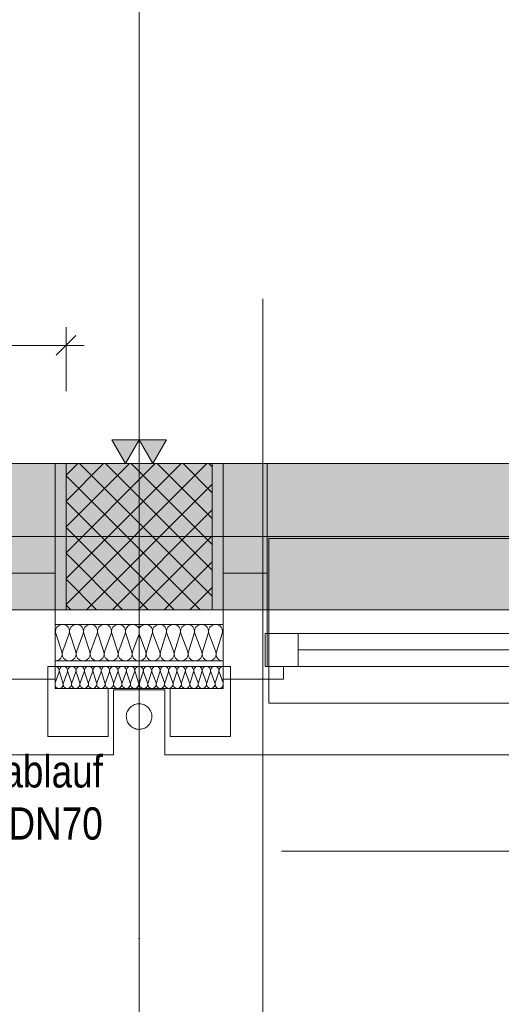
# Model space of a CAD drawing. Extents: x -620 to 300, y 62 to 1162.
# Tile 30 of 93: x -133 to -106, y 194 to 248. Entities that reach past the tile are written whole.
import ezdxf
from ezdxf.lldxf.tags import DXFTag

# ---------------------------------------------------------------- set-up
doc = ezdxf.new("R2010")
doc.units = 0
doc.layers.get('0').update_dxf_attribs({"lineweight": 13})
for name, color, linetype, lineweight, true_color in [('30 -33 Aussenwände- 3 Aussenstützen', 7, 'Continuous', 50, 0x0000dd), ('30 -33 Aussenwände- 7 Fassade_ Elemente', 7, 'Continuous', 9, 0x00aacc), ('30 -35 Decken- 1 Konstruktion-Träger- Stahlbeton', 7, 'Continuous', 13, 0x33aa00), ('70 -72 Beschriftung- 1 Beschriftung allgemein', 7, 'Continuous', 9, 0xff6633), ('70 -72 Beschriftung- 2 Beschriftung Bauteile', 7, 'Continuous', 9, 0x9999ff), ('70 -75 Raumstempel-2 Verweislinie', 7, 'Continuous', 9, 0xff6600), ('70 -76 Bemaßung- 2 Allgemein', 9, 'Continuous', 5, 0x808080), ('iwb_Schraffur_Unterzug', 7, 'Continuous', 5, 0xffffcc)]:
    doc.layers.add(name, color=color, linetype=linetype, lineweight=lineweight, true_color=true_color)
doc.layers.add('40 -41 Abwasser_Wasser_Gas- 2 Wasser-1', color=7, linetype='Continuous', lineweight=15)
doc.layers.add('70 -71 Achsen- 1 Gebäudeachsen', color=7, linetype='STRICHPUNKT2-A06G94JT8I', lineweight=18)
doc.styles.get("Standard").update_dxf_attribs({"font": 'ARIALN.TTF'})
tags = doc.linetypes.add('fein_strichliert-A06G94JU8I', pattern=[4, 1, -2, 1]).pattern_tags.tags
tags[8:9] = [DXFTag(74, 4), DXFTag(75, 0), DXFTag(340, '0'), DXFTag(46, 0.0), DXFTag(50, 0.0), DXFTag(44, 0.0), DXFTag(45, 0.0)]
tags[6:7] = [DXFTag(74, 4), DXFTag(75, 0), DXFTag(340, '0'), DXFTag(46, 0.0), DXFTag(50, 0.0), DXFTag(44, 0.0), DXFTag(45, 0.0)]
tags[4:5] = [DXFTag(74, 4), DXFTag(75, 0), DXFTag(340, '0'), DXFTag(46, 0.0), DXFTag(50, 0.0), DXFTag(44, 0.0), DXFTag(45, 0.0)]
tags = doc.linetypes.add('STRICHPUNKT2-A06G94JT8I', pattern=[12.7, 6.35, -3.175, 0, -3.175]).pattern_tags.tags
tags[10:11] = [DXFTag(74, 4), DXFTag(75, 0), DXFTag(340, '0'), DXFTag(46, 0.0), DXFTag(50, 0.0), DXFTag(44, 0.0), DXFTag(45, 0.0)]
tags[8:9] = [DXFTag(74, 4), DXFTag(75, 0), DXFTag(340, '0'), DXFTag(46, 0.0), DXFTag(50, 0.0), DXFTag(44, 0.0), DXFTag(45, 0.0)]
tags[6:7] = [DXFTag(74, 4), DXFTag(75, 0), DXFTag(340, '0'), DXFTag(46, 0.0), DXFTag(50, 0.0), DXFTag(44, 0.0), DXFTag(45, 0.0)]
tags[4:5] = [DXFTag(74, 4), DXFTag(75, 0), DXFTag(340, '0'), DXFTag(46, 0.0), DXFTag(50, 0.0), DXFTag(44, 0.0), DXFTag(45, 0.0)]

# ---------------------------------------------------------------- blocks, each defined once
blk = doc.blocks.new('Referenz-A06G94JV8I')
at = {"layer": '30 -33 Aussenwände- 3 Aussenstützen', "color": 0, "lineweight": -2}
for p, q in [((-130.177, 222.972), (-129.536, 223.614)), ((-130.177, 221.558), (-128.122, 223.614)), ((-130.177, 220.144), (-126.707, 223.614)), ((-130.177, 218.73), (-125.293, 223.614)), ((-130.177, 217.315), (-123.879, 223.614)), ((-130.177, 215.901), (-122.465, 223.614)), ((-129.431, 223.614), (-122.177, 216.36)), ((-128.017, 223.614), (-122.177, 217.774)), ((-126.603, 223.614), (-122.177, 219.188)), ((-125.189, 223.614), (-122.177, 220.602)), ((-123.774, 223.614), (-122.177, 222.017)), ((-122.36, 223.614), (-122.177, 223.431)), ((-130.177, 222.946), (-122.845, 215.614)), ((-129.051, 215.614), (-122.177, 222.487)), ((-130.177, 221.531), (-124.26, 215.614)), ((-127.636, 215.614), (-122.177, 221.073)), ((-126.177, 220.614), (-126.177, 218.614)), ((-130.177, 220.117), (-125.674, 215.614)), ((-127.177, 219.614), (-125.177, 219.614)), ((-126.222, 215.614), (-122.177, 219.658)), ((-130.177, 218.703), (-127.088, 215.614)), ((-124.808, 215.614), (-122.177, 218.244)), ((-130.177, 217.289), (-128.502, 215.614)), ((-123.394, 215.614), (-122.177, 216.83)), ((-130.177, 215.874), (-129.917, 215.614))]:
    blk.add_line(p, q, dxfattribs=at)
at = {"layer": '30 -33 Aussenwände- 3 Aussenstützen', "color": 0, "linetype": 'Continuous', "lineweight": -2, "ltscale": 0.13}
for p, q in [((-122.177, 223.614), (-130.177, 223.614)), ((-130.177, 223.614), (-130.177, 215.614)), ((-122.177, 215.614), (-122.177, 223.614)), ((-130.177, 215.614), (-122.177, 215.614))]:
    blk.add_line(p, q, dxfattribs=at)
at = {"layer": '30 -33 Aussenwände- 7 Fassade_ Elemente', "color": 0, "linetype": 'Continuous', "lineweight": -2, "ltscale": 0.13}
for p, q in [((-286.577, 223.614), (-130.777, 223.614)), ((-133.177, 223.614), (-130.777, 223.614)), ((-130.777, 223.614), (-130.777, 217.614)), ((-130.777, 223.614), (-130.777, 215.114)), ((-121.577, 217.614), (-121.577, 223.614)), ((34.223, 223.614), (-121.577, 223.614)), ((-121.577, 223.614), (-121.577, 215.114)), ((-121.577, 223.614), (-119.177, 223.614)), ((-119.177, 223.614), (-119.177, 217.614)), ((-126.177, 218.614), (-126.177, 220.614)), ((-125.177, 219.614), (-127.177, 219.614)), ((-130.777, 217.614), (-133.177, 217.614)), ((-130.777, 217.614), (-130.777, 211.814)), ((-121.577, 217.614), (-121.577, 211.814)), ((-119.177, 217.614), (-121.577, 217.614)), ((-119.177, 212.514), (-119.177, 217.614)), ((-130.777, 212.814), (-130.777, 214.814)), ((-130.777, 214.814), (-126.177, 214.814)), ((-121.577, 214.814), (-126.177, 214.814)), ((-121.577, 212.814), (-121.577, 214.814)), ((-130.408, 213.314), (-130.729, 214.314)), ((-130.001, 214.314), (-130.37, 213.314)), ((-129.642, 213.314), (-129.963, 214.314)), ((-129.235, 214.314), (-129.604, 213.314)), ((-128.876, 213.314), (-129.197, 214.314)), ((-128.468, 214.314), (-128.838, 213.314)), ((-128.11, 213.314), (-128.431, 214.314)), ((-127.702, 214.314), (-128.072, 213.314)), ((-127.344, 213.314), (-127.665, 214.314)), ((-126.936, 214.314), (-127.306, 213.314)), ((-126.577, 213.314), (-126.899, 214.314)), ((-126.54, 213.314), (-126.177, 214.295)), ((-125.815, 213.314), (-126.177, 214.295)), ((-125.777, 213.314), (-125.456, 214.314)), ((-125.418, 214.314), (-125.049, 213.314)), ((-125.011, 213.314), (-124.69, 214.314)), ((-124.652, 214.314), (-124.283, 213.314)), ((-124.245, 213.314), (-123.924, 214.314)), ((-123.886, 214.314), (-123.517, 213.314)), ((-123.479, 213.314), (-123.158, 214.314)), ((-123.12, 214.314), (-122.751, 213.314)), ((-122.713, 213.314), (-122.392, 214.314)), ((-122.354, 214.314), (-121.984, 213.314)), ((-121.947, 213.314), (-121.626, 214.314)), ((-119.277, 214.314), (-117.477, 214.314)), ((-119.277, 212.514), (-119.277, 214.314)), ((-119.277, 214.314), (-94.877, 214.314)), ((-119.277, 212.514), (-119.277, 214.314)), ((-117.477, 214.314), (-117.477, 212.514)), ((-96.477, 213.414), (-117.477, 213.414)), ((-126.177, 212.814), (-130.777, 212.814)), ((-126.177, 212.814), (-121.577, 212.814)), ((-131.177, 208.674), (-131.177, 212.514)), ((-131.177, 212.514), (-130.777, 212.514)), ((-126.177, 212.514), (-130.777, 212.514)), ((-130.777, 212.514), (-130.777, 211.314)), ((-130.777, 212.514), (-130.777, 211.314)), ((-130.558, 212.214), (-130.777, 211.621)), ((-130.536, 212.214), (-130.343, 211.614)), ((-130.32, 211.614), (-130.099, 212.214)), ((-130.076, 212.214), (-129.883, 211.614)), ((-129.861, 211.614), (-129.639, 212.214)), ((-129.617, 212.214), (-129.424, 211.614)), ((-129.401, 211.614), (-129.179, 212.214)), ((-129.157, 212.214), (-128.964, 211.614)), ((-128.942, 211.614), (-128.72, 212.214)), ((-128.697, 212.214), (-128.504, 211.614)), ((-128.482, 211.614), (-128.26, 212.214)), ((-128.238, 212.214), (-128.045, 211.614)), ((-128.022, 211.614), (-127.801, 212.214)), ((-127.778, 212.214), (-127.585, 211.614)), ((-127.563, 211.614), (-127.341, 212.214)), ((-127.318, 212.214), (-127.126, 211.614)), ((-127.103, 211.614), (-126.881, 212.214)), ((-126.859, 212.214), (-126.666, 211.614)), ((-126.643, 211.614), (-126.422, 212.214)), ((-126.399, 212.214), (-126.206, 211.614)), ((-126.177, 212.514), (-121.577, 212.514)), ((-125.956, 212.214), (-126.148, 211.614)), ((-125.711, 211.614), (-125.933, 212.214)), ((-125.496, 212.214), (-125.689, 211.614)), ((-125.252, 211.614), (-125.473, 212.214)), ((-125.036, 212.214), (-125.229, 211.614)), ((-124.792, 211.614), (-125.014, 212.214)), ((-124.577, 212.214), (-124.77, 211.614)), ((-124.332, 211.614), (-124.554, 212.214)), ((-124.117, 212.214), (-124.31, 211.614)), ((-123.873, 211.614), (-124.095, 212.214)), ((-123.657, 212.214), (-123.85, 211.614)), ((-123.413, 211.614), (-123.635, 212.214)), ((-123.198, 212.214), (-123.391, 211.614)), ((-122.953, 211.614), (-123.175, 212.214)), ((-122.738, 212.214), (-122.931, 211.614)), ((-122.494, 211.614), (-122.716, 212.214)), ((-122.279, 212.214), (-122.471, 211.614)), ((-122.034, 211.614), (-122.256, 212.214)), ((-121.819, 212.214), (-122.012, 211.614)), ((-121.796, 212.214), (-121.577, 211.621)), ((-121.177, 212.514), (-121.577, 212.514)), ((-121.577, 212.514), (-121.577, 211.314)), ((-121.577, 212.514), (-121.577, 211.314)), ((-121.177, 208.674), (-121.177, 212.514)), ((-94.877, 212.514), (-119.277, 212.514)), ((-117.477, 212.514), (-119.277, 212.514)), ((-118.277, 212.514), (-119.177, 212.514)), ((-118.277, 211.814), (-118.277, 212.514)), ((-130.777, 211.814), (-134.077, 211.814)), ((-121.577, 211.814), (-118.277, 211.814)), ((-130.777, 211.314), (-126.177, 211.314)), ((-130.777, 211.314), (-127.877, 211.314)), ((-127.877, 211.314), (-127.877, 208.674)), ((-126.177, 211.234), (-127.577, 211.234)), ((-127.577, 211.234), (-127.577, 207.674)), ((-121.577, 211.314), (-126.177, 211.314)), ((-126.177, 211.234), (-124.777, 211.234)), ((-124.777, 211.234), (-124.777, 207.674)), ((-121.577, 211.314), (-124.477, 211.314)), ((-124.477, 211.314), (-124.477, 208.674)), ((-127.877, 208.674), (-131.177, 208.674)), ((-124.477, 208.674), (-121.177, 208.674)), ((-127.577, 207.674), (-134.077, 207.674)), ((-124.777, 207.674), (-118.277, 207.674)), ((-118.277, 207.674), (37.423, 207.674))]:
    blk.add_line(p, q, dxfattribs=at)
at = {"layer": '30 -33 Aussenwände- 7 Fassade_ Elemente', "color": 0, "lineweight": -2}
for p, q in [((-94.877, 219.514), (-119.077, 219.514)), ((-70.677, 219.514), (-119.077, 219.514)), ((-119.077, 219.514), (-119.077, 214.314)), ((-119.077, 214.314), (-119.077, 212.514)), ((-117.477, 214.314), (-119.077, 214.314)), ((-117.477, 214.314), (-96.477, 214.314)), ((-117.477, 214.314), (-72.277, 214.314)), ((-117.477, 212.514), (-117.477, 214.314)), ((-117.477, 213.414), (-72.277, 213.414)), ((-117.477, 213.414), (-96.477, 213.414)), ((-119.077, 212.514), (-117.477, 212.514)), ((-119.077, 210.514), (-119.077, 212.514)), ((-96.477, 212.514), (-117.477, 212.514)), ((-72.277, 212.514), (-117.477, 212.514)), ((-94.877, 210.514), (-119.077, 210.514)), ((-70.677, 210.514), (-119.077, 210.514))]:
    blk.add_line(p, q, dxfattribs=at)
at = {"layer": '30 -33 Aussenwände- 7 Fassade_ Elemente', "color": 0, "linetype": 'Continuous', "lineweight": -2, "ltscale": 0.13}
for centre, major_axis, end_param in [((-130.365, 214.431), (0.364, -0.117), 3.765224), ((-129.599, 214.431), (0.364, -0.117), 3.765224), ((-128.833, 214.431), (0.364, -0.117), 3.765224), ((-128.067, 214.431), (0.364, -0.117), 3.765224), ((-128.067, 214.431), (-0.225, 0.31), 1.255075), ((-128.067, 214.431), (0.225, 0.31), 1.255075), ((-128.067, 214.431), (0.364, -0.117), 1.255075), ((-127.301, 214.431), (0.364, -0.117), 3.765224), ((-127.301, 214.431), (-0.225, 0.31), 1.255075), ((-127.301, 214.431), (0.225, 0.31), 1.255075), ((-127.301, 214.431), (0.364, -0.117), 1.255075), ((-126.535, 214.431), (-0.127, 0.361), 1.543158), ((-126.535, 214.431), (0.357, 0.137), 1.543158), ((-125.82, 214.431), (0.127, 0.361), 1.543158), ((-125.82, 214.431), (0.364, -0.117), 1.543158), ((-125.054, 214.431), (0.364, -0.117), 3.765224), ((-125.054, 214.431), (-0.225, 0.31), 1.255075), ((-125.054, 214.431), (0.225, 0.31), 1.255075), ((-125.054, 214.431), (0.364, -0.117), 1.255075), ((-124.288, 214.431), (0.364, -0.117), 3.765224), ((-124.288, 214.431), (-0.225, 0.31), 1.255075), ((-124.288, 214.431), (0.225, 0.31), 1.255075), ((-124.288, 214.431), (0.364, -0.117), 1.255075), ((-123.522, 214.431), (0.364, -0.117), 3.765224), ((-122.756, 214.431), (0.364, -0.117), 3.765224), ((-121.99, 214.431), (0.364, -0.117), 3.765224), ((-130.772, 213.196), (-0.005, -0.383), 1.896254), ((-130.006, 213.196), (-0.364, 0.117), 3.764652), ((-129.24, 213.196), (-0.364, 0.117), 3.764652), ((-128.474, 213.196), (-0.364, 0.117), 3.764652), ((-128.474, 213.196), (-0.364, 0.117), 1.254884), ((-128.474, 213.196), (0.225, -0.31), 1.254884), ((-127.708, 213.196), (-0.364, 0.117), 3.764652), ((-127.708, 213.196), (-0.364, 0.117), 1.254884), ((-127.708, 213.196), (0.225, -0.31), 1.254884), ((-126.942, 213.196), (-0.364, 0.117), 1.254884), ((-126.942, 213.196), (0.225, -0.31), 1.254884), ((-126.176, 213.196), (-0.364, 0.117), 1.878013), ((-126.179, 213.196), (0.002, -0.383), 1.878013), ((-125.413, 213.196), (-0.364, 0.117), 1.254884), ((-125.413, 213.196), (0.225, -0.31), 1.254884), ((-124.647, 213.196), (-0.364, 0.117), 1.254884), ((-124.647, 213.196), (-0.364, 0.117), 3.764652), ((-124.647, 213.196), (0.225, -0.31), 1.254884), ((-123.881, 213.196), (-0.364, 0.117), 1.254884), ((-123.881, 213.196), (-0.364, 0.117), 3.764652), ((-123.881, 213.196), (0.225, -0.31), 1.254884), ((-123.115, 213.196), (-0.364, 0.117), 3.764652), ((-122.349, 213.196), (-0.364, 0.117), 3.764652), ((-121.583, 213.196), (-0.364, 0.117), 1.896254), ((-128.474, 213.196), (-0.225, -0.31), 1.254884), ((-127.708, 213.196), (-0.225, -0.31), 1.254884), ((-126.942, 213.196), (-0.225, -0.31), 1.254884), ((-125.413, 213.196), (-0.225, -0.31), 1.254884), ((-124.647, 213.196), (-0.225, -0.31), 1.254884), ((-123.881, 213.196), (-0.225, -0.31), 1.254884), ((-130.777, 212.284), (0.219, -0.07), 1.884423), ((-130.317, 212.284), (-0.135, 0.186), 1.254884), ((-130.317, 212.284), (0.135, 0.186), 1.254884), ((-130.317, 212.284), (0.219, -0.07), 1.254884), ((-129.858, 212.284), (0.219, -0.07), 3.764652), ((-129.858, 212.284), (-0.135, 0.186), 1.254884), ((-129.858, 212.284), (0.135, 0.186), 1.254884), ((-129.858, 212.284), (0.219, -0.07), 1.254884), ((-129.398, 212.284), (0.219, -0.07), 3.764652), ((-129.398, 212.284), (-0.135, 0.186), 1.254884), ((-129.398, 212.284), (0.135, 0.186), 1.254884), ((-129.398, 212.284), (0.219, -0.07), 1.254884), ((-128.938, 212.284), (0.219, -0.07), 3.764652), ((-128.479, 212.284), (0.219, -0.07), 3.764652), ((-128.019, 212.284), (0.219, -0.07), 3.764652), ((-127.559, 212.284), (0.219, -0.07), 3.764652), ((-127.1, 212.284), (0.219, -0.07), 3.764652), ((-126.64, 212.284), (0.219, -0.07), 3.764652), ((-126.181, 212.284), (0.003, 0.23), 1.896254), ((-126.174, 212.284), (0.219, -0.07), 1.896254), ((-125.715, 212.284), (0.219, -0.07), 3.764652), ((-125.255, 212.284), (0.219, -0.07), 3.764652), ((-124.795, 212.284), (0.219, -0.07), 3.764652), ((-124.336, 212.284), (0.219, -0.07), 3.764652), ((-123.876, 212.284), (0.219, -0.07), 3.764652), ((-123.416, 212.284), (0.219, -0.07), 3.764652), ((-122.957, 212.284), (0.219, -0.07), 3.764652), ((-122.957, 212.284), (-0.135, 0.186), 1.254884), ((-122.957, 212.284), (0.135, 0.186), 1.254884), ((-122.957, 212.284), (0.219, -0.07), 1.254884), ((-122.497, 212.284), (0.219, -0.07), 3.764652), ((-122.497, 212.284), (-0.135, 0.186), 1.254884), ((-122.497, 212.284), (0.135, 0.186), 1.254884), ((-122.497, 212.284), (0.219, -0.07), 1.254884), ((-122.037, 212.284), (-0.135, 0.186), 1.254884), ((-122.037, 212.284), (0.135, 0.186), 1.254884), ((-122.037, 212.284), (0.219, -0.07), 1.254884), ((-121.578, 212.284), (0, 0.23), 1.884423), ((-130.562, 211.543), (-0.216, -0.078), 1.552305), ((-130.562, 211.543), (0.074, -0.217), 1.552305), ((-130.102, 211.543), (-0.219, 0.07), 1.255075), ((-130.102, 211.543), (-0.219, 0.07), 3.765224), ((-130.102, 211.543), (-0.135, -0.186), 1.255075), ((-130.102, 211.543), (0.135, -0.186), 1.255075), ((-129.642, 211.543), (-0.219, 0.07), 1.255075), ((-129.642, 211.543), (-0.219, 0.07), 3.765224), ((-129.642, 211.543), (-0.135, -0.186), 1.255075), ((-129.642, 211.543), (0.135, -0.186), 1.255075), ((-129.183, 211.543), (-0.219, 0.07), 3.765224), ((-128.723, 211.543), (-0.219, 0.07), 3.765224), ((-128.263, 211.543), (-0.219, 0.07), 3.765224), ((-127.804, 211.543), (-0.219, 0.07), 3.765224), ((-127.344, 211.543), (-0.219, 0.07), 3.765224), ((-126.884, 211.543), (-0.219, 0.07), 3.765224), ((-126.425, 211.543), (-0.219, 0.07), 3.765224), ((-125.93, 211.543), (-0.219, 0.07), 3.765224), ((-125.47, 211.543), (-0.219, 0.07), 3.765224), ((-125.011, 211.543), (-0.219, 0.07), 3.765224), ((-124.551, 211.543), (-0.219, 0.07), 3.765224), ((-124.091, 211.543), (-0.219, 0.07), 3.765224), ((-123.632, 211.543), (-0.219, 0.07), 3.765224), ((-123.172, 211.543), (-0.219, 0.07), 3.765224), ((-122.712, 211.543), (-0.219, 0.07), 3.765224), ((-122.712, 211.543), (-0.219, 0.07), 1.255075), ((-122.712, 211.543), (-0.135, -0.186), 1.255075), ((-122.712, 211.543), (0.135, -0.186), 1.255075), ((-122.253, 211.543), (-0.219, 0.07), 1.255075), ((-122.253, 211.543), (-0.219, 0.07), 3.765224), ((-122.253, 211.543), (-0.135, -0.186), 1.255075), ((-122.253, 211.543), (0.135, -0.186), 1.255075), ((-121.793, 211.543), (-0.219, 0.07), 1.552305), ((-121.793, 211.543), (-0.074, -0.217), 1.552305)]:
    blk.add_ellipse(centre, major_axis=major_axis, ratio=1, start_param=0, end_param=end_param, dxfattribs=at)
at = {"layer": '30 -35 Decken- 1 Konstruktion-Träger- Stahlbeton', "color": 0, "linetype": 'fein_strichliert-A06G94JU8I', "lineweight": -2, "ltscale": 0.13}
for p, q in [((-452.177, 223.614), (34.823, 223.614)), ((-452.177, 215.614), (34.823, 215.614))]:
    blk.add_line(p, q, dxfattribs=at)
at = {"layer": '40 -41 Abwasser_Wasser_Gas- 2 Wasser-1', "color": 0, "linetype": 'Continuous', "lineweight": -2, "ltscale": 0.13}
for p, q in [((-126.84, 209.999), (-126.815, 210.063)), ((-126.815, 210.063), (-126.784, 210.124)), ((-126.784, 210.124), (-126.746, 210.182)), ((-126.746, 210.182), (-126.704, 210.235)), ((-126.704, 210.235), (-126.656, 210.285)), ((-126.656, 210.285), (-126.603, 210.329)), ((-126.603, 210.329), (-126.547, 210.368)), ((-126.547, 210.368), (-126.487, 210.402)), ((-126.487, 210.402), (-126.424, 210.429)), ((-126.424, 210.429), (-126.359, 210.45)), ((-126.359, 210.45), (-126.291, 210.464)), ((-126.291, 210.464), (-126.223, 210.472)), ((-126.223, 210.472), (-126.154, 210.473)), ((-126.154, 210.473), (-126.086, 210.468)), ((-126.086, 210.468), (-126.018, 210.455)), ((-126.018, 210.455), (-125.952, 210.437)), ((-125.952, 210.437), (-125.888, 210.411)), ((-125.888, 210.411), (-125.827, 210.38)), ((-125.827, 210.38), (-125.77, 210.343)), ((-125.77, 210.343), (-125.716, 210.3)), ((-125.716, 210.3), (-125.666, 210.252)), ((-125.666, 210.252), (-125.622, 210.2)), ((-125.622, 210.2), (-125.583, 210.143)), ((-125.583, 210.143), (-125.55, 210.083)), ((-125.55, 210.083), (-125.522, 210.02)), ((-125.522, 210.02), (-125.501, 209.955)), ((-126.877, 209.797), (-126.871, 209.865)), ((-126.876, 209.728), (-126.877, 209.797)), ((-126.868, 209.66), (-126.876, 209.728)), ((-126.871, 209.865), (-126.859, 209.933)), ((-126.854, 209.593), (-126.868, 209.66)), ((-126.859, 209.933), (-126.84, 209.999)), ((-126.832, 209.527), (-126.854, 209.593)), ((-126.805, 209.464), (-126.832, 209.527)), ((-126.177, 209.774), (-126.177, 205.934)), ((-125.54, 209.485), (-125.571, 209.424)), ((-125.515, 209.549), (-125.54, 209.485)), ((-125.496, 209.615), (-125.515, 209.549)), ((-125.501, 209.955), (-125.487, 209.888)), ((-125.483, 209.682), (-125.496, 209.615)), ((-125.487, 209.888), (-125.479, 209.82)), ((-125.478, 209.751), (-125.483, 209.682)), ((-125.479, 209.82), (-125.478, 209.751)), ((-126.772, 209.404), (-126.805, 209.464)), ((-126.733, 209.348), (-126.772, 209.404)), ((-126.688, 209.295), (-126.733, 209.348)), ((-126.639, 209.247), (-126.688, 209.295)), ((-126.585, 209.205), (-126.639, 209.247)), ((-126.527, 209.168), (-126.585, 209.205)), ((-126.466, 209.136), (-126.527, 209.168)), ((-126.402, 209.111), (-126.466, 209.136)), ((-126.336, 209.092), (-126.402, 209.111)), ((-126.269, 209.08), (-126.336, 209.092)), ((-126.2, 209.074), (-126.269, 209.08)), ((-126.132, 209.075), (-126.2, 209.074)), ((-126.063, 209.083), (-126.132, 209.075)), ((-125.996, 209.098), (-126.063, 209.083)), ((-125.931, 209.119), (-125.996, 209.098)), ((-125.868, 209.146), (-125.931, 209.119)), ((-125.808, 209.179), (-125.868, 209.146)), ((-125.751, 209.218), (-125.808, 209.179)), ((-125.699, 209.263), (-125.751, 209.218)), ((-125.651, 209.312), (-125.699, 209.263)), ((-125.608, 209.366), (-125.651, 209.312)), ((-125.571, 209.424), (-125.608, 209.366))]:
    blk.add_line(p, q, dxfattribs=at)
at = {"layer": '70 -71 Achsen- 1 Gebäudeachsen', "color": 0, "linetype": 'STRICHPUNKT2-A06G94JT8I', "lineweight": -2, "ltscale": 0.13}
for p, q in [((-126.177, 1084.554), (-126.177, 85.114)), ((-539.606, 219.614), (75.163, 219.614))]:
    blk.add_line(p, q, dxfattribs=at)
at = {"layer": '70 -72 Beschriftung- 1 Beschriftung allgemein', "color": 0, "linetype": 'Continuous', "lineweight": -2, "ltscale": 0.13}
for p, q in [((-126.177, 209.774), (-126.177, 197.585)), ((-118.377, 202.403), (-71.377, 202.403)), ((-126.177, 197.585), (-126.194, 197.649)), ((-126.194, 197.649), (-126.16, 197.649)), ((-126.16, 197.649), (-126.177, 197.585))]:
    blk.add_line(p, q, dxfattribs=at)
at = {"layer": '70 -72 Beschriftung- 1 Beschriftung allgemein', "color": 0, "lineweight": -2}
for points in [[(-126.177, 197.585), (-126.194, 197.649), (-126.177, 197.649)], [(-126.177, 197.585), (-126.177, 197.649), (-126.16, 197.649)]]:
    blk.add_solid(points, dxfattribs=at)
at = {"layer": '70 -72 Beschriftung- 2 Beschriftung Bauteile', "color": 0, "lineweight": -2}
for p, q in [((-126.927, 223.614), (-127.677, 224.913)), ((-127.677, 224.913), (-126.177, 224.913)), ((-126.177, 224.913), (-126.927, 223.614)), ((-125.427, 223.614), (-126.177, 224.913)), ((-126.177, 224.913), (-124.677, 224.913)), ((-124.677, 224.913), (-125.427, 223.614))]:
    blk.add_line(p, q, dxfattribs=at)
for points in [[(-126.927, 223.614), (-127.677, 224.913), (-126.927, 224.913)], [(-126.927, 223.614), (-126.927, 224.913), (-126.177, 224.913)], [(-125.427, 223.614), (-126.177, 224.913), (-125.427, 224.913)], [(-125.427, 223.614), (-125.427, 224.913), (-124.677, 224.913)]]:
    blk.add_solid(points, dxfattribs=at)
at = {"layer": '70 -75 Raumstempel-2 Verweislinie', "color": 0, "linetype": 'Continuous', "lineweight": -2, "ltscale": 0.13}
blk.add_line((-119.413, 232.614), (-119.413, 176.668), dxfattribs=at)
at = {"layer": '70 -76 Bemaßung- 2 Allgemein', "color": 0, "linetype": 'Continuous', "lineweight": -2, "ltscale": 0.13}
for p, q in [((-130.177, 227.574), (-130.177, 231.074)), ((-129.647, 230.605), (-130.708, 229.543)), ((-170.017, 230.074), (-131.238, 230.074)), ((-129.177, 230.074), (-131.238, 230.074))]:
    blk.add_line(p, q, dxfattribs=at)
at = {"layer": '70 -72 Beschriftung- 1 Beschriftung allgemein', "color": 0, "linetype": 'Continuous', "lineweight": -2, "ltscale": 0.13, "char_height": 1.76205, "attachment_point": 1}
for s, insert in [('{\\fArial Narrow;Notablauf}', (-136.798, 207.657)), ('{\\fArial Narrow;DN70}', (-133.324, 204.806))]:
    blk.add_mtext(s, dxfattribs=dict(at, insert=insert))
blk = doc.blocks.new('Referenz-A06G94JX8I')
at = {"layer": 'iwb_Schraffur_Unterzug', "linetype": 'Continuous', "ltscale": 0.13}
for points in [[(-539.606, 223.614), (75.163, 223.614), (75.163, 221.683)], [(-539.606, 223.614), (75.163, 221.683), (-539.606, 220.433)], [(-452.176, 223.614), (75.163, 223.614), (75.163, 219.318)], [(-452.176, 223.614), (75.163, 219.318), (75.163, 215.614)], [(-452.176, 223.614), (75.163, 215.614), (-452.176, 215.614)], [(-539.606, 220.433), (75.163, 221.683), (75.163, 217.544)], [(-539.606, 220.433), (75.163, 217.544), (-539.606, 218.794)], [(-539.606, 218.794), (75.163, 217.544), (75.163, 215.614)], [(-539.606, 218.794), (75.163, 215.614), (-539.606, 215.614)]]:
    blk.add_solid(points, dxfattribs=at)

msp = doc.modelspace()

# ---------------------------------------------------------------- block references
at = {"color": 8, "lineweight": 13, "ltscale": 0.13, "true_color": 0x808080}
msp.add_blockref('Referenz-A06G94JV8I', (0, 0), dxfattribs=at)
at = {"color": 8, "lineweight": 25, "ltscale": 0.25, "true_color": 0x808080}
msp.add_blockref('Referenz-A06G94JX8I', (0, 0), dxfattribs=at)

doc.saveas('drawing.dxf')
